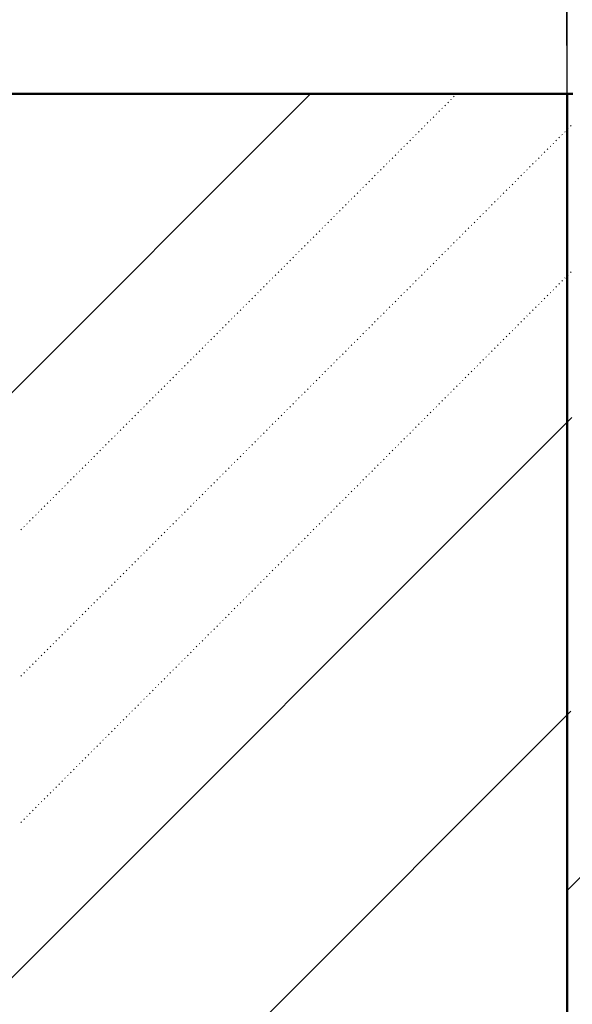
# Model space of a CAD drawing. Header units: millimetres. Extents: x 0 to 1260, y 0 to 297.
# Tile 43 of 104: x 135.7 to 139.04, y 230.79 to 236.74. Entities that reach past the tile are written whole.
import ezdxf

# ---------------------------------------------------------------- set-up
doc = ezdxf.new("R2010")
doc.units = ezdxf.units.MM
for name, pattern in [('K5LT32802', [0]), ('K5LT32806', [0]), ('K5LT_BASIC', [0]), ('K5LT_THIN', [0])]:
    doc.linetypes.add(name, pattern=pattern)
doc.layers.add('Системный слой', color=7, linetype='Continuous')
doc.styles.add('KDIMTEXTSTYLE', font='GOST_AU.SHX', dxfattribs={"width": 0.96, "oblique": 15, "height": 5})
doc.dimstyles.new('KDIMSTYLE (0.01)', dxfattribs={"dimtxt": 5, "dimasz": 1, "dimexe": 2, "dimexo": 0, "dimgap": 1, "dimtad": 1, "dimlfac": 100, "dimtxsty": 'KDIMTEXTSTYLE', "dimsah": 1, "dimcen": 0, "dimdle": 1, "dimadec": 0, "dimazin": 0, "dimtfac": 0.667, "dimtmove": 0, "dimatfit": 3, "dimfxl": 1, "dimtvp": 1, "dimtolj": 1, "dimtzin": 0, "dimarcsym": 0})

# ---------------------------------------------------------------- blocks, each defined once
blk = doc.blocks.new('U93')
at = {"layer": 'Системный слой', "color": 7, "linetype": 'K5LT32802', "lineweight": 9}
blk.add_line((139.012, 231.4822), (140.7546, 233.2247), dxfattribs=at)
blk = doc.blocks.new('U96')
at = {"layer": 'Системный слой', "color": 7, "linetype": 'K5LT32802', "lineweight": 9}
for p, q in [((119.6394, 218.4735), (137.462, 236.2961)), ((119.753, 215.0516), (139.0406, 234.3392)), ((119.8098, 213.3406), (139.0343, 232.5651))]:
    blk.add_line(p, q, dxfattribs=at)
at = {"layer": 'Системный слой', "color": 7, "linetype": 'K5LT32806', "lineweight": 18}
for p, q in [((138.3088, 236.259), (138.3124, 236.2626)), ((138.3265, 236.2767), (138.33, 236.2803)), ((138.3442, 236.2944), (138.3458, 236.2961)), ((138.2558, 236.206), (138.2593, 236.2096)), ((138.2735, 236.2237), (138.277, 236.2272)), ((138.2911, 236.2414), (138.2947, 236.2449)), ((138.1851, 236.1353), (138.1886, 236.1388)), ((138.2028, 236.153), (138.2063, 236.1565)), ((138.2204, 236.1707), (138.224, 236.1742)), ((138.2381, 236.1883), (138.2417, 236.1919)), ((138.1321, 236.0823), (138.1356, 236.0858)), ((138.1497, 236.0999), (138.1533, 236.1035)), ((138.1674, 236.1176), (138.1709, 236.1212)), ((139.0159, 236.0823), (139.0195, 236.0858)), ((139.0336, 236.0999), (139.0371, 236.1035)), ((138.079, 236.0292), (138.0826, 236.0328)), ((138.0967, 236.0469), (138.1002, 236.0505)), ((138.1144, 236.0646), (138.1179, 236.0681)), ((138.9629, 236.0292), (138.9664, 236.0328)), ((138.9806, 236.0469), (138.9841, 236.0505)), ((138.9983, 236.0646), (139.0018, 236.0681)), ((138.0083, 235.9585), (138.0118, 235.9621)), ((138.026, 235.9762), (138.0295, 235.9797)), ((138.0437, 235.9939), (138.0472, 235.9974)), ((138.0613, 236.0116), (138.0649, 236.0151)), ((138.8922, 235.9585), (138.8957, 235.9621)), ((138.9099, 235.9762), (138.9134, 235.9797)), ((138.9275, 235.9939), (138.9311, 235.9974)), ((138.9452, 236.0116), (138.9488, 236.0151)), ((137.9553, 235.9055), (137.9588, 235.909)), ((137.973, 235.9232), (137.9765, 235.9267)), ((137.9906, 235.9409), (137.9942, 235.9444)), ((138.8392, 235.9055), (138.8427, 235.909)), ((138.8568, 235.9232), (138.8604, 235.9267)), ((138.8745, 235.9409), (138.878, 235.9444)), ((137.8846, 235.8348), (137.8881, 235.8383)), ((137.9022, 235.8525), (137.9058, 235.856)), ((137.9199, 235.8701), (137.9235, 235.8737)), ((137.9376, 235.8878), (137.9411, 235.8914)), ((138.7684, 235.8348), (138.772, 235.8383)), ((138.7861, 235.8525), (138.7897, 235.856)), ((138.8038, 235.8701), (138.8073, 235.8737)), ((138.8215, 235.8878), (138.825, 235.8914)), ((137.8315, 235.7818), (137.8351, 235.7853)), ((137.8492, 235.7994), (137.8527, 235.803)), ((137.8669, 235.8171), (137.8704, 235.8206)), ((138.7154, 235.7818), (138.7189, 235.7853)), ((138.7331, 235.7994), (138.7366, 235.803)), ((138.7508, 235.8171), (138.7543, 235.8206)), ((137.7785, 235.7287), (137.782, 235.7323)), ((137.7962, 235.7464), (137.7997, 235.7499)), ((137.8139, 235.7641), (137.8174, 235.7676)), ((138.6624, 235.7287), (138.6659, 235.7323)), ((138.6801, 235.7464), (138.6836, 235.7499)), ((138.6977, 235.7641), (138.7013, 235.7676)), ((137.7078, 235.658), (137.7113, 235.6615)), ((137.7255, 235.6757), (137.729, 235.6792)), ((137.7431, 235.6934), (137.7467, 235.6969)), ((137.7608, 235.711), (137.7644, 235.7146)), ((138.5917, 235.658), (138.5952, 235.6615)), ((138.6093, 235.6757), (138.6129, 235.6792)), ((138.627, 235.6934), (138.6306, 235.6969)), ((138.6447, 235.711), (138.6482, 235.7146)), ((137.6548, 235.605), (137.6583, 235.6085)), ((137.6724, 235.6227), (137.676, 235.6262)), ((137.6901, 235.6403), (137.6936, 235.6439)), ((138.5386, 235.605), (138.5422, 235.6085)), ((138.5563, 235.6227), (138.5599, 235.6262)), ((138.574, 235.6403), (138.5775, 235.6439)), ((137.6017, 235.5519), (137.6053, 235.5555)), ((137.6194, 235.5696), (137.6229, 235.5732)), ((137.6371, 235.5873), (137.6406, 235.5908)), ((138.4856, 235.5519), (138.4891, 235.5555)), ((138.5033, 235.5696), (138.5068, 235.5732)), ((138.521, 235.5873), (138.5245, 235.5908)), ((137.531, 235.4812), (137.5345, 235.4848)), ((137.5487, 235.4989), (137.5522, 235.5024)), ((137.5664, 235.5166), (137.5699, 235.5201)), ((137.584, 235.5343), (137.5876, 235.5378)), ((138.4149, 235.4812), (138.4184, 235.4848)), ((138.4326, 235.4989), (138.4361, 235.5024)), ((138.4502, 235.5166), (138.4538, 235.5201)), ((138.4679, 235.5343), (138.4715, 235.5378)), ((137.478, 235.4282), (137.4815, 235.4317)), ((137.4957, 235.4459), (137.4992, 235.4494)), ((137.5133, 235.4636), (137.5169, 235.4671)), ((138.3619, 235.4282), (138.3654, 235.4317)), ((138.3795, 235.4459), (138.3831, 235.4494)), ((138.3972, 235.4636), (138.4008, 235.4671)), ((137.4073, 235.3575), (137.4108, 235.361)), ((137.4249, 235.3752), (137.4285, 235.3787)), ((137.4426, 235.3928), (137.4462, 235.3964)), ((137.4603, 235.4105), (137.4638, 235.4141)), ((138.2911, 235.3575), (138.2947, 235.361)), ((138.3088, 235.3752), (138.3124, 235.3787)), ((138.3265, 235.3928), (138.33, 235.3964)), ((138.3442, 235.4105), (138.3477, 235.4141)), ((137.3542, 235.3045), (137.3578, 235.308)), ((137.3719, 235.3221), (137.3754, 235.3257)), ((137.3896, 235.3398), (137.3931, 235.3433)), ((138.2381, 235.3045), (138.2417, 235.308)), ((138.2558, 235.3221), (138.2593, 235.3257)), ((138.2735, 235.3398), (138.277, 235.3433)), ((137.3012, 235.2514), (137.3047, 235.255)), ((137.3189, 235.2691), (137.3224, 235.2726)), ((137.3366, 235.2868), (137.3401, 235.2903)), ((138.1851, 235.2514), (138.1886, 235.255)), ((138.2028, 235.2691), (138.2063, 235.2726)), ((138.2204, 235.2868), (138.224, 235.2903)), ((137.2305, 235.1807), (137.234, 235.1842)), ((137.2482, 235.1984), (137.2517, 235.2019)), ((137.2658, 235.2161), (137.2694, 235.2196)), ((137.2835, 235.2337), (137.2871, 235.2373)), ((138.1144, 235.1807), (138.1179, 235.1842)), ((138.1321, 235.1984), (138.1356, 235.2019)), ((138.1497, 235.2161), (138.1533, 235.2196)), ((138.1674, 235.2337), (138.1709, 235.2373)), ((138.9983, 235.1807), (139.0018, 235.1842)), ((139.0159, 235.1984), (139.0195, 235.2019)), ((139.0336, 235.2161), (139.0371, 235.2196)), ((137.1775, 235.1277), (137.181, 235.1312)), ((137.1951, 235.1454), (137.1987, 235.1489)), ((137.2128, 235.163), (137.2163, 235.1666)), ((138.0613, 235.1277), (138.0649, 235.1312)), ((138.079, 235.1454), (138.0826, 235.1489)), ((138.0967, 235.163), (138.1002, 235.1666)), ((138.9452, 235.1277), (138.9488, 235.1312)), ((138.9629, 235.1454), (138.9664, 235.1489)), ((138.9806, 235.163), (138.9841, 235.1666)), ((137.1244, 235.0746), (137.128, 235.0782)), ((137.1421, 235.0923), (137.1456, 235.0959)), ((137.1598, 235.11), (137.1633, 235.1135)), ((138.0083, 235.0746), (138.0118, 235.0782)), ((138.026, 235.0923), (138.0295, 235.0959)), ((138.0437, 235.11), (138.0472, 235.1135)), ((138.8922, 235.0746), (138.8957, 235.0782)), ((138.9099, 235.0923), (138.9134, 235.0959)), ((138.9275, 235.11), (138.9311, 235.1135)), ((137.0537, 235.0039), (137.0572, 235.0075)), ((137.0714, 235.0216), (137.0749, 235.0251)), ((137.0891, 235.0393), (137.0926, 235.0428)), ((137.1067, 235.057), (137.1103, 235.0605)), ((137.9376, 235.0039), (137.9411, 235.0075)), ((137.9553, 235.0216), (137.9588, 235.0251)), ((137.973, 235.0393), (137.9765, 235.0428)), ((137.9906, 235.057), (137.9942, 235.0605)), ((138.8215, 235.0039), (138.825, 235.0075)), ((138.8392, 235.0216), (138.8427, 235.0251)), ((138.8568, 235.0393), (138.8604, 235.0428)), ((138.8745, 235.057), (138.878, 235.0605)), ((137.0007, 234.9509), (137.0042, 234.9544)), ((137.0184, 234.9686), (137.0219, 234.9721)), ((137.036, 234.9863), (137.0396, 234.9898)), ((137.8846, 234.9509), (137.8881, 234.9544)), ((137.9022, 234.9686), (137.9058, 234.9721)), ((137.9199, 234.9863), (137.9235, 234.9898)), ((138.7684, 234.9509), (138.772, 234.9544)), ((138.7861, 234.9686), (138.7897, 234.9721)), ((138.8038, 234.9863), (138.8073, 234.9898)), ((136.9476, 234.8979), (136.9512, 234.9014)), ((136.9653, 234.9155), (136.9689, 234.9191)), ((136.983, 234.9332), (136.9865, 234.9368)), ((137.8315, 234.8979), (137.8351, 234.9014)), ((137.8492, 234.9155), (137.8527, 234.9191)), ((137.8669, 234.9332), (137.8704, 234.9368)), ((138.7154, 234.8979), (138.7189, 234.9014)), ((138.7331, 234.9155), (138.7366, 234.9191)), ((138.7508, 234.9332), (138.7543, 234.9368)), ((136.8769, 234.8272), (136.8805, 234.8307)), ((136.8946, 234.8448), (136.8981, 234.8484)), ((136.9123, 234.8625), (136.9158, 234.866)), ((136.93, 234.8802), (136.9335, 234.8837)), ((137.7608, 234.8272), (137.7644, 234.8307)), ((137.7785, 234.8448), (137.782, 234.8484)), ((137.7962, 234.8625), (137.7997, 234.866)), ((137.8139, 234.8802), (137.8174, 234.8837)), ((138.6447, 234.8272), (138.6482, 234.8307)), ((138.6624, 234.8448), (138.6659, 234.8484)), ((138.6801, 234.8625), (138.6836, 234.866)), ((138.6977, 234.8802), (138.7013, 234.8837)), ((136.8239, 234.7741), (136.8274, 234.7777)), ((136.8416, 234.7918), (136.8451, 234.7953)), ((136.8593, 234.8095), (136.8628, 234.813)), ((137.7078, 234.7741), (137.7113, 234.7777)), ((137.7255, 234.7918), (137.729, 234.7953)), ((137.7431, 234.8095), (137.7467, 234.813)), ((138.5917, 234.7741), (138.5952, 234.7777)), ((138.6093, 234.7918), (138.6129, 234.7953)), ((138.627, 234.8095), (138.6306, 234.813)), ((136.7532, 234.7034), (136.7567, 234.7069)), ((136.7709, 234.7211), (136.7744, 234.7246)), ((136.7885, 234.7388), (136.7921, 234.7423)), ((136.8062, 234.7564), (136.8098, 234.76)), ((137.6371, 234.7034), (137.6406, 234.7069)), ((137.6548, 234.7211), (137.6583, 234.7246)), ((137.6724, 234.7388), (137.676, 234.7423)), ((137.6901, 234.7564), (137.6936, 234.76)), ((138.521, 234.7034), (138.5245, 234.7069)), ((138.5386, 234.7211), (138.5422, 234.7246)), ((138.5563, 234.7388), (138.5599, 234.7423)), ((138.574, 234.7564), (138.5775, 234.76)), ((136.7002, 234.6504), (136.7037, 234.6539)), ((136.7178, 234.6681), (136.7214, 234.6716)), ((136.7355, 234.6857), (136.7391, 234.6893)), ((137.584, 234.6504), (137.5876, 234.6539)), ((137.6017, 234.6681), (137.6053, 234.6716)), ((137.6194, 234.6857), (137.6229, 234.6893)), ((138.4679, 234.6504), (138.4715, 234.6539)), ((138.4856, 234.6681), (138.4891, 234.6716)), ((138.5033, 234.6857), (138.5068, 234.6893)), ((136.6471, 234.5973), (136.6507, 234.6009)), ((136.6648, 234.615), (136.6683, 234.6186)), ((136.6825, 234.6327), (136.686, 234.6362)), ((137.531, 234.5973), (137.5345, 234.6009)), ((137.5487, 234.615), (137.5522, 234.6186)), ((137.5664, 234.6327), (137.5699, 234.6362)), ((138.4149, 234.5973), (138.4184, 234.6009)), ((138.4326, 234.615), (138.4361, 234.6186)), ((138.4502, 234.6327), (138.4538, 234.6362)), ((136.5764, 234.5266), (136.58, 234.5302)), ((136.5941, 234.5443), (136.5976, 234.5478)), ((136.6118, 234.562), (136.6153, 234.5655)), ((136.6294, 234.5797), (136.633, 234.5832)), ((137.4603, 234.5266), (137.4638, 234.5302)), ((137.478, 234.5443), (137.4815, 234.5478)), ((137.4957, 234.562), (137.4992, 234.5655)), ((137.5133, 234.5797), (137.5169, 234.5832)), ((138.3442, 234.5266), (138.3477, 234.5302)), ((138.3619, 234.5443), (138.3654, 234.5478)), ((138.3795, 234.562), (138.3831, 234.5655)), ((138.3972, 234.5797), (138.4008, 234.5832)), ((136.5234, 234.4736), (136.5269, 234.4771)), ((136.5411, 234.4913), (136.5446, 234.4948)), ((136.5587, 234.509), (136.5623, 234.5125)), ((137.4073, 234.4736), (137.4108, 234.4771)), ((137.4249, 234.4913), (137.4285, 234.4948)), ((137.4426, 234.509), (137.4462, 234.5125)), ((138.2911, 234.4736), (138.2947, 234.4771)), ((138.3088, 234.4913), (138.3124, 234.4948)), ((138.3265, 234.509), (138.33, 234.5125)), ((136.4703, 234.4206), (136.4739, 234.4241)), ((136.488, 234.4382), (136.4916, 234.4418)), ((136.5057, 234.4559), (136.5092, 234.4595)), ((137.3542, 234.4206), (137.3578, 234.4241)), ((137.3719, 234.4382), (137.3754, 234.4418)), ((137.3896, 234.4559), (137.3931, 234.4595)), ((138.2381, 234.4206), (138.2417, 234.4241)), ((138.2558, 234.4382), (138.2593, 234.4418)), ((138.2735, 234.4559), (138.277, 234.4595)), ((136.3996, 234.3499), (136.4032, 234.3534)), ((136.4173, 234.3675), (136.4209, 234.3711)), ((136.435, 234.3852), (136.4385, 234.3888)), ((136.4527, 234.4029), (136.4562, 234.4064)), ((137.2835, 234.3499), (137.2871, 234.3534)), ((137.3012, 234.3675), (137.3047, 234.3711)), ((137.3189, 234.3852), (137.3224, 234.3888)), ((137.3366, 234.4029), (137.3401, 234.4064)), ((138.1674, 234.3499), (138.1709, 234.3534)), ((138.1851, 234.3675), (138.1886, 234.3711)), ((138.2028, 234.3852), (138.2063, 234.3888)), ((138.2204, 234.4029), (138.224, 234.4064)), ((136.3466, 234.2968), (136.3501, 234.3004)), ((136.3643, 234.3145), (136.3678, 234.318)), ((136.382, 234.3322), (136.3855, 234.3357)), ((137.2305, 234.2968), (137.234, 234.3004)), ((137.2482, 234.3145), (137.2517, 234.318)), ((137.2658, 234.3322), (137.2694, 234.3357)), ((138.1144, 234.2968), (138.1179, 234.3004)), ((138.1321, 234.3145), (138.1356, 234.318)), ((138.1497, 234.3322), (138.1533, 234.3357)), ((136.2936, 234.2438), (136.2971, 234.2473)), ((136.3113, 234.2615), (136.3148, 234.265)), ((136.3289, 234.2791), (136.3325, 234.2827)), ((137.1775, 234.2438), (137.181, 234.2473)), ((137.1951, 234.2615), (137.1987, 234.265)), ((137.2128, 234.2791), (137.2163, 234.2827)), ((138.0613, 234.2438), (138.0649, 234.2473)), ((138.079, 234.2615), (138.0826, 234.265)), ((138.0967, 234.2791), (138.1002, 234.2827)), ((136.2229, 234.1731), (136.2264, 234.1766)), ((136.2405, 234.1908), (136.2441, 234.1943)), ((136.2582, 234.2084), (136.2618, 234.212)), ((136.2759, 234.2261), (136.2794, 234.2297)), ((137.1067, 234.1731), (137.1103, 234.1766)), ((137.1244, 234.1908), (137.128, 234.1943)), ((137.1421, 234.2084), (137.1456, 234.212)), ((137.1598, 234.2261), (137.1633, 234.2297)), ((137.9906, 234.1731), (137.9942, 234.1766)), ((138.0083, 234.1908), (138.0118, 234.1943)), ((138.026, 234.2084), (138.0295, 234.212)), ((138.0437, 234.2261), (138.0472, 234.2297)), ((136.1698, 234.1201), (136.1734, 234.1236)), ((136.1875, 234.1377), (136.191, 234.1413)), ((136.2052, 234.1554), (136.2087, 234.1589)), ((137.0537, 234.1201), (137.0572, 234.1236)), ((137.0714, 234.1377), (137.0749, 234.1413)), ((137.0891, 234.1554), (137.0926, 234.1589)), ((137.9376, 234.1201), (137.9411, 234.1236)), ((137.9553, 234.1377), (137.9588, 234.1413)), ((137.973, 234.1554), (137.9765, 234.1589)), ((136.0991, 234.0493), (136.1027, 234.0529)), ((136.1168, 234.067), (136.1203, 234.0706)), ((136.1345, 234.0847), (136.138, 234.0882)), ((136.1522, 234.1024), (136.1557, 234.1059)), ((136.983, 234.0493), (136.9865, 234.0529)), ((137.0007, 234.067), (137.0042, 234.0706)), ((137.0184, 234.0847), (137.0219, 234.0882)), ((137.036, 234.1024), (137.0396, 234.1059)), ((137.8669, 234.0493), (137.8704, 234.0529)), ((137.8846, 234.067), (137.8881, 234.0706)), ((137.9022, 234.0847), (137.9058, 234.0882)), ((137.9199, 234.1024), (137.9235, 234.1059)), ((136.0461, 233.9963), (136.0496, 233.9998)), ((136.0638, 234.014), (136.0673, 234.0175)), ((136.0814, 234.0317), (136.085, 234.0352)), ((136.93, 233.9963), (136.9335, 233.9998)), ((136.9476, 234.014), (136.9512, 234.0175)), ((136.9653, 234.0317), (136.9689, 234.0352)), ((137.8139, 233.9963), (137.8174, 233.9998)), ((137.8315, 234.014), (137.8351, 234.0175)), ((137.8492, 234.0317), (137.8527, 234.0352)), ((135.9931, 233.9433), (135.9966, 233.9468)), ((136.0107, 233.961), (136.0143, 233.9645)), ((136.0284, 233.9786), (136.0319, 233.9822)), ((136.8769, 233.9433), (136.8805, 233.9468)), ((136.8946, 233.961), (136.8981, 233.9645)), ((136.9123, 233.9786), (136.9158, 233.9822)), ((137.7608, 233.9433), (137.7644, 233.9468)), ((137.7785, 233.961), (137.782, 233.9645)), ((137.7962, 233.9786), (137.7997, 233.9822)), ((135.9223, 233.8726), (135.9259, 233.8761)), ((135.94, 233.8902), (135.9436, 233.8938)), ((135.9577, 233.9079), (135.9612, 233.9115)), ((135.9754, 233.9256), (135.9789, 233.9291)), ((136.8062, 233.8726), (136.8098, 233.8761)), ((136.8239, 233.8902), (136.8274, 233.8938)), ((136.8416, 233.9079), (136.8451, 233.9115)), ((136.8593, 233.9256), (136.8628, 233.9291)), ((137.6901, 233.8726), (137.6936, 233.8761)), ((137.7078, 233.8902), (137.7113, 233.8938)), ((137.7255, 233.9079), (137.729, 233.9115)), ((137.7431, 233.9256), (137.7467, 233.9291)), ((135.8693, 233.8195), (135.8728, 233.8231)), ((135.887, 233.8372), (135.8905, 233.8407)), ((135.9047, 233.8549), (135.9082, 233.8584)), ((136.7532, 233.8195), (136.7567, 233.8231)), ((136.7709, 233.8372), (136.7744, 233.8407)), ((136.7885, 233.8549), (136.7921, 233.8584)), ((137.6371, 233.8195), (137.6406, 233.8231)), ((137.6548, 233.8372), (137.6583, 233.8407)), ((137.6724, 233.8549), (137.676, 233.8584)), ((135.8163, 233.7665), (135.8198, 233.77)), ((135.834, 233.7842), (135.8375, 233.7877)), ((135.8516, 233.8019), (135.8552, 233.8054)), ((136.7002, 233.7665), (136.7037, 233.77)), ((136.7178, 233.7842), (136.7214, 233.7877)), ((136.7355, 233.8019), (136.7391, 233.8054)), ((137.584, 233.7665), (137.5876, 233.77)), ((137.6017, 233.7842), (137.6053, 233.7877)), ((137.6194, 233.8019), (137.6229, 233.8054)), ((135.7456, 233.6958), (135.7491, 233.6993)), ((135.7632, 233.7135), (135.7668, 233.717)), ((135.7809, 233.7311), (135.7845, 233.7347)), ((135.7986, 233.7488), (135.8021, 233.7524)), ((136.6294, 233.6958), (136.633, 233.6993)), ((136.6471, 233.7135), (136.6507, 233.717)), ((136.6648, 233.7311), (136.6683, 233.7347)), ((136.6825, 233.7488), (136.686, 233.7524)), ((137.5133, 233.6958), (137.5169, 233.6993)), ((137.531, 233.7135), (137.5345, 233.717)), ((137.5487, 233.7311), (137.5522, 233.7347)), ((137.5664, 233.7488), (137.5699, 233.7524)), ((135.7102, 233.6604), (135.7137, 233.664)), ((135.7279, 233.6781), (135.7314, 233.6816)), ((136.5764, 233.6428), (136.58, 233.6463)), ((136.5941, 233.6604), (136.5976, 233.664)), ((136.6118, 233.6781), (136.6153, 233.6816)), ((137.4603, 233.6428), (137.4638, 233.6463)), ((137.478, 233.6604), (137.4815, 233.664)), ((137.4957, 233.6781), (137.4992, 233.6816)), ((136.5234, 233.5897), (136.5269, 233.5933)), ((136.5411, 233.6074), (136.5446, 233.6109)), ((136.5587, 233.6251), (136.5623, 233.6286)), ((137.4073, 233.5897), (137.4108, 233.5933)), ((137.4249, 233.6074), (137.4285, 233.6109)), ((137.4426, 233.6251), (137.4462, 233.6286)), ((136.4527, 233.519), (136.4562, 233.5225)), ((136.4703, 233.5367), (136.4739, 233.5402)), ((136.488, 233.5544), (136.4916, 233.5579)), ((136.5057, 233.572), (136.5092, 233.5756)), ((137.3366, 233.519), (137.3401, 233.5225)), ((137.3542, 233.5367), (137.3578, 233.5402)), ((137.3719, 233.5544), (137.3754, 233.5579)), ((137.3896, 233.572), (137.3931, 233.5756)), ((136.3996, 233.466), (136.4032, 233.4695)), ((136.4173, 233.4837), (136.4209, 233.4872)), ((136.435, 233.5013), (136.4385, 233.5049)), ((137.2835, 233.466), (137.2871, 233.4695)), ((137.3012, 233.4837), (137.3047, 233.4872)), ((137.3189, 233.5013), (137.3224, 233.5049)), ((136.3289, 233.3953), (136.3325, 233.3988)), ((136.3466, 233.4129), (136.3501, 233.4165)), ((136.3643, 233.4306), (136.3678, 233.4342)), ((136.382, 233.4483), (136.3855, 233.4518)), ((137.2128, 233.3953), (137.2163, 233.3988)), ((137.2305, 233.4129), (137.234, 233.4165)), ((137.2482, 233.4306), (137.2517, 233.4342)), ((137.2658, 233.4483), (137.2694, 233.4518)), ((136.2759, 233.3422), (136.2794, 233.3458)), ((136.2936, 233.3599), (136.2971, 233.3634)), ((136.3113, 233.3776), (136.3148, 233.3811)), ((137.1598, 233.3422), (137.1633, 233.3458)), ((137.1775, 233.3599), (137.181, 233.3634)), ((137.1951, 233.3776), (137.1987, 233.3811)), ((136.2229, 233.2892), (136.2264, 233.2927)), ((136.2405, 233.3069), (136.2441, 233.3104)), ((136.2582, 233.3246), (136.2618, 233.3281)), ((137.1067, 233.2892), (137.1103, 233.2927)), ((137.1244, 233.3069), (137.128, 233.3104)), ((137.1421, 233.3246), (137.1456, 233.3281)), ((136.1522, 233.2185), (136.1557, 233.222)), ((136.1698, 233.2362), (136.1734, 233.2397)), ((136.1875, 233.2538), (136.191, 233.2574)), ((136.2052, 233.2715), (136.2087, 233.2751)), ((137.036, 233.2185), (137.0396, 233.222)), ((137.0537, 233.2362), (137.0572, 233.2397)), ((137.0714, 233.2538), (137.0749, 233.2574)), ((137.0891, 233.2715), (137.0926, 233.2751)), ((136.0991, 233.1655), (136.1027, 233.169)), ((136.1168, 233.1831), (136.1203, 233.1867)), ((136.1345, 233.2008), (136.138, 233.2043)), ((136.983, 233.1655), (136.9865, 233.169)), ((137.0007, 233.1831), (137.0042, 233.1867)), ((137.0184, 233.2008), (137.0219, 233.2043)), ((136.0461, 233.1124), (136.0496, 233.116)), ((136.0638, 233.1301), (136.0673, 233.1336)), ((136.0814, 233.1478), (136.085, 233.1513)), ((136.93, 233.1124), (136.9335, 233.116)), ((136.9476, 233.1301), (136.9512, 233.1336)), ((136.9653, 233.1478), (136.9689, 233.1513)), ((135.9754, 233.0417), (135.9789, 233.0452)), ((135.9931, 233.0594), (135.9966, 233.0629)), ((136.0107, 233.0771), (136.0143, 233.0806)), ((136.0284, 233.0947), (136.0319, 233.0983)), ((136.8593, 233.0417), (136.8628, 233.0452)), ((136.8769, 233.0594), (136.8805, 233.0629)), ((136.8946, 233.0771), (136.8981, 233.0806)), ((136.9123, 233.0947), (136.9158, 233.0983)), ((135.9223, 232.9887), (135.9259, 232.9922)), ((135.94, 233.0064), (135.9436, 233.0099)), ((135.9577, 233.024), (135.9612, 233.0276)), ((136.8062, 232.9887), (136.8098, 232.9922)), ((136.8239, 233.0064), (136.8274, 233.0099)), ((136.8416, 233.024), (136.8451, 233.0276)), ((135.8516, 232.918), (135.8552, 232.9215)), ((135.8693, 232.9356), (135.8728, 232.9392)), ((135.887, 232.9533), (135.8905, 232.9569)), ((135.9047, 232.971), (135.9082, 232.9745)), ((136.7355, 232.918), (136.7391, 232.9215)), ((136.7532, 232.9356), (136.7567, 232.9392)), ((136.7709, 232.9533), (136.7744, 232.9569)), ((136.7885, 232.971), (136.7921, 232.9745)), ((135.7986, 232.8649), (135.8021, 232.8685)), ((135.8163, 232.8826), (135.8198, 232.8861)), ((135.834, 232.9003), (135.8375, 232.9038)), ((136.6825, 232.8649), (136.686, 232.8685)), ((136.7002, 232.8826), (136.7037, 232.8861)), ((136.7178, 232.9003), (136.7214, 232.9038)), ((135.7456, 232.8119), (135.7491, 232.8154)), ((135.7632, 232.8296), (135.7668, 232.8331)), ((135.7809, 232.8473), (135.7845, 232.8508)), ((136.6294, 232.8119), (136.633, 232.8154)), ((136.6471, 232.8296), (136.6507, 232.8331)), ((136.6648, 232.8473), (136.6683, 232.8508)), ((135.7102, 232.7765), (135.7137, 232.7801)), ((135.7279, 232.7942), (135.7314, 232.7978)), ((136.5587, 232.7412), (136.5623, 232.7447)), ((136.5764, 232.7589), (136.58, 232.7624)), ((136.5941, 232.7765), (136.5976, 232.7801)), ((136.6118, 232.7942), (136.6153, 232.7978)), ((136.5057, 232.6882), (136.5092, 232.6917)), ((136.5234, 232.7058), (136.5269, 232.7094)), ((136.5411, 232.7235), (136.5446, 232.727)), ((136.4527, 232.6351), (136.4562, 232.6387)), ((136.4703, 232.6528), (136.4739, 232.6563)), ((136.488, 232.6705), (136.4916, 232.674)), ((136.382, 232.5644), (136.3855, 232.568)), ((136.3996, 232.5821), (136.4032, 232.5856)), ((136.4173, 232.5998), (136.4209, 232.6033)), ((136.435, 232.6174), (136.4385, 232.621)), ((136.3289, 232.5114), (136.3325, 232.5149)), ((136.3466, 232.5291), (136.3501, 232.5326)), ((136.3643, 232.5467), (136.3678, 232.5503)), ((136.2759, 232.4583), (136.2794, 232.4619)), ((136.2936, 232.476), (136.2971, 232.4796)), ((136.3113, 232.4937), (136.3148, 232.4972)), ((136.2052, 232.3876), (136.2087, 232.3912)), ((136.2229, 232.4053), (136.2264, 232.4089)), ((136.2405, 232.423), (136.2441, 232.4265)), ((136.2582, 232.4407), (136.2618, 232.4442)), ((136.1522, 232.3346), (136.1557, 232.3381)), ((136.1698, 232.3523), (136.1734, 232.3558)), ((136.1875, 232.37), (136.191, 232.3735)), ((136.0814, 232.2639), (136.085, 232.2674)), ((136.0991, 232.2816), (136.1027, 232.2851)), ((136.1168, 232.2993), (136.1203, 232.3028)), ((136.1345, 232.3169), (136.138, 232.3205)), ((136.0284, 232.2109), (136.0319, 232.2144)), ((136.0461, 232.2285), (136.0496, 232.2321)), ((136.0638, 232.2462), (136.0673, 232.2498)), ((135.9754, 232.1578), (135.9789, 232.1614)), ((135.9931, 232.1755), (135.9966, 232.179)), ((136.0107, 232.1932), (136.0143, 232.1967)), ((135.9047, 232.0871), (135.9082, 232.0907)), ((135.9223, 232.1048), (135.9259, 232.1083)), ((135.94, 232.1225), (135.9436, 232.126)), ((135.9577, 232.1402), (135.9612, 232.1437)), ((135.8516, 232.0341), (135.8552, 232.0376)), ((135.8693, 232.0518), (135.8728, 232.0553)), ((135.887, 232.0694), (135.8905, 232.073)), ((135.7986, 231.9811), (135.8021, 231.9846)), ((135.8163, 231.9987), (135.8198, 232.0023)), ((135.834, 232.0164), (135.8375, 232.0199)), ((135.7279, 231.9103), (135.7314, 231.9139)), ((135.7456, 231.928), (135.7491, 231.9316)), ((135.7632, 231.9457), (135.7668, 231.9492)), ((135.7809, 231.9634), (135.7845, 231.9669)), ((135.7102, 231.8927), (135.7137, 231.8962))]:
    blk.add_line(p, q, dxfattribs=at)
blk = doc.blocks.new('KDIMARROW_03')
at = {"layer": 'Системный слой', "color": 0, "linetype": 'K5LT_THIN', "lineweight": 18}
for p, q in [((-1.0605, -1.0605), (1.0605, 1.0605)), ((0, 0), (-1, 0)), ((0, 0), (2, 0))]:
    blk.add_line(p, q, dxfattribs=at)

msp = doc.modelspace()

# ---------------------------------------------------------------- linework, layer by layer
at = {"layer": 'Системный слой', "color": 7, "linetype": 'K5LT_BASIC', "lineweight": 50}
for p, q in [((139.04758, 236.29606), (119.04758, 236.29606)), ((139.01205, 223.52681), (139.01205, 236.29606))]:
    msp.add_line(p, q, dxfattribs=at)

# ---------------------------------------------------------------- block references
at = {"layer": 'Системный слой'}
for name in ['U96', 'U93']:
    msp.add_blockref(name, (0, 0), dxfattribs=at)

# ---------------------------------------------------------------- dimensions: what is measured, and where the dimension line sits
at = {"layer": 'Системный слой', "color": 7}
msp.add_linear_dim(base=(139.01205, 255.71922), p1=(209.0461, 249.59596), p2=(139.01205, 219.15391), location=(174.02907, 255.71922), text='\\H3.5;\\W0.965;\\Q0;\\H3.5;\\W0.965;\\Q0;\\Q0;7000', dimstyle='KDIMSTYLE (0.01)', override={"dimexo": 0, "dimblk1": 'KDIMARROW_03', "dimblk2": 'KDIMARROW_03', "dimse1": 0, "dimse2": 0, "dimclrt": 7, "dimtolj": 1}, dxfattribs=at).render()
msp.add_linear_dim(base=(139.00414, 240.99924), p1=(158.85263, 236.32942), p2=(139.01205, 236.29606), angle=180.096328, location=(148.92443, 241.01592), text='\\H3.5;\\W0.965;\\Q0;\\H3.5;\\W0.965;\\Q0;\\Q0;2000', dimstyle='KDIMSTYLE (0.01)', override={"dimexo": 0, "dimblk1": 'KDIMARROW_03', "dimblk2": 'KDIMARROW_03', "dimse1": 0, "dimse2": 0, "dimclrt": 7, "dimtolj": 1}, dxfattribs=at).render()

doc.saveas('drawing.dxf')
